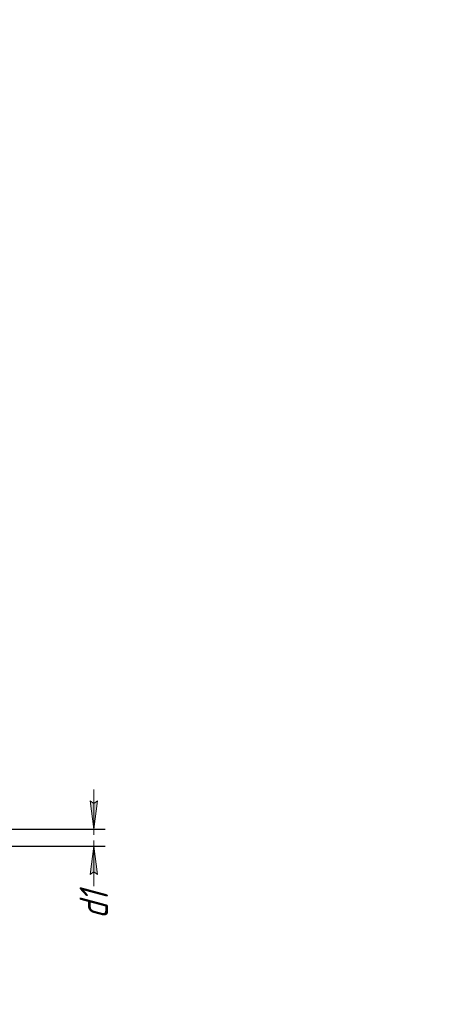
# Model space of a CAD drawing. Header units: millimetres. Extents: x 0 to 297, y 0 to 420.
# Tile 93 of 93: x 222 to 297, y 247 to 420. Entities that reach past the tile are written whole.
import ezdxf

# ---------------------------------------------------------------- set-up
doc = ezdxf.new("R2010")
doc.units = ezdxf.units.MM
doc.linetypes.add('K5LT_THIN', pattern=[0])
doc.layers.add('Системный слой', color=7, linetype='Continuous')
doc.styles.add('KDIMTEXTSTYLE', font='GOST_AU.SHX', dxfattribs={"width": 0.96, "oblique": 15, "height": 5})
doc.dimstyles.new('KDIMSTYLE (0.20)', dxfattribs={"dimtxt": 5, "dimasz": 1, "dimexe": 2, "dimexo": 0, "dimgap": 1, "dimtad": 1, "dimlfac": 5, "dimtxsty": 'KDIMTEXTSTYLE', "dimsah": 1, "dimcen": 0, "dimdle": 1, "dimadec": 0, "dimazin": 0, "dimtfac": 0.667, "dimtmove": 0, "dimatfit": 3, "dimfxl": 1, "dimtvp": 1, "dimtolj": 1, "dimtzin": 0, "dimarcsym": 0})

# ---------------------------------------------------------------- blocks, each defined once
blk = doc.blocks.new('KDIMARROW_02')
at = {"layer": 'Системный слой'}
blk.add_hatch(color=0, dxfattribs=at).paths.add_polyline_path([(4.5, 0), (5, 0.66), (0, 0), (5, -0.66)])
at = {"layer": 'Системный слой', "color": 0, "linetype": 'K5LT_THIN', "lineweight": 18}
for p, q in [((0, 0), (-1, 0)), ((5, 0.66), (0, 0)), ((0, 0), (5, -0.66)), ((0, 0), (7, 0)), ((4.5, 0), (5, 0.66)), ((5, -0.66), (4.5, 0))]:
    blk.add_line(p, q, dxfattribs=at)

msp = doc.modelspace()

# ---------------------------------------------------------------- dimensions: what is measured, and where the dimension line sits
at = {"layer": 'Системный слой', "color": 7}
msp.add_linear_dim(base=(234.7231, 277.6569), p1=(197.4747, 274.6569), p2=(197.4747, 277.6569), angle=90, location=(234.7231, 264.2995), text='\\H5.0;\\W0.965;\\Q15;\\H5.0;\\W0.965;\\Q15;\\Q15;d1', dimstyle='KDIMSTYLE (0.20)', override={"dimexo": 0, "dimblk1": 'KDIMARROW_02', "dimblk2": 'KDIMARROW_02', "dimse1": 0, "dimse2": 0, "dimclrt": 7, "dimtolj": 1}, dxfattribs=at).render()

doc.saveas('drawing.dxf')
